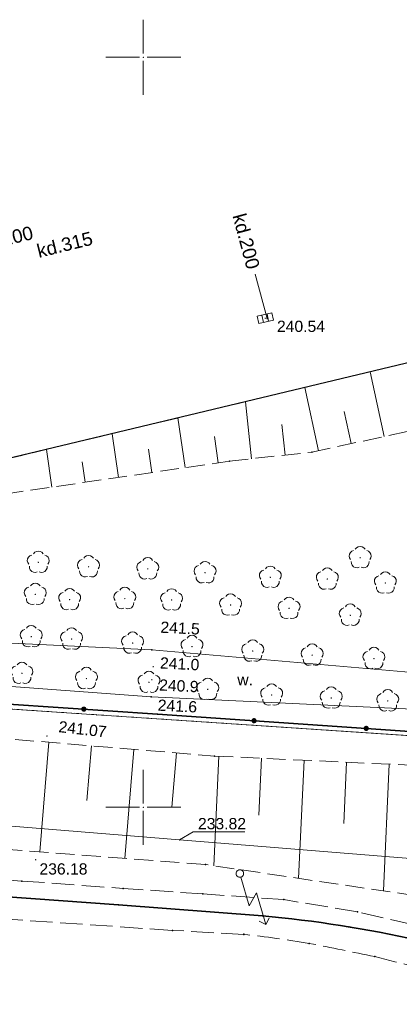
# Model space of a CAD drawing. Header units: metres. Extents: x 6603648 to 6604252, y 5739748 to 5740166.
# Tile 106 of 114: x 6604092 to 6604117, y 5740087 to 5740152. Entities that reach past the tile are written whole.
import ezdxf
from ezdxf.enums import TextEntityAlignment as Align

# ---------------------------------------------------------------- set-up
doc = ezdxf.new("R2010")
doc.units = ezdxf.units.M
doc.header["$PDSIZE"] = 0.75
for name, pattern in [('ARK_LIN', [50, 50, 0]), ('PRZER1-1', [1, 0.5, -0.5]), ('PRZER2_5-1', [1.75, 1.25, -0.5]), ('PRZER3-1', [2, 1.5, -0.5])]:
    doc.linetypes.add(name, pattern=pattern)
doc.layers.get('0').update_dxf_attribs({"linetype": 'CONTINUOUS'})
for name, color, linetype, lineweight, true_color in [('GEPPGD', 7, 'CONTINUOUS', 18, 0x008000), ('GESDZI', 7, 'CONTINUOUS', 18, 0x008000), ('GESUZY', 7, 'CONTINUOUS', 18, 0x008000), ('GSLKOG', 7, 'CONTINUOUS', 35, 0x0a0909), ('GSLKOU', 7, 'CONTINUOUS', 18, 0x0a0909), ('GSLKRW', 7, 'CONTINUOUS', 25, 0x0a0909), ('GSLTTR', 7, 'CONTINUOUS', 35, 0x0a0909), ('GSPPRB', 7, 'CONTINUOUS', 18, 0x0a0909), ('GSPRDL', 7, 'CONTINUOUS', 18, 0x008000), ('GSPWPN', 7, 'CONTINUOUS', 13, 0x0a0909), ('GSPWPN_O', 7, 'CONTINUOUS', 13, 0x0a0909), ('GSPWPS', 7, 'CONTINUOUS', 13, 0x0a0909), ('GSPWPS_O', 7, 'CONTINUOUS', 13, 0x0a0909), ('GSSKOA', 7, 'CONTINUOUS', 18, 0x0a0909), ('GSSPDR', 7, 'CONTINUOUS', 18, 0x0a0909), ('GSSPDR_O', 7, 'CONTINUOUS', 18, 0x0a0909), ('GSSZSN', 7, 'CONTINUOUS', 18, 0x0a0909), ('GULKDP', 7, 'CONTINUOUS', 18, 0x803300), ('GULKDP_O', 7, 'CONTINUOUS', 18, 0x803300), ('GULKSP_O', 7, 'CONTINUOUS', 18, 0x803300), ('GULWOP', 5, 'CONTINUOUS', 18, 0x0000ff), ('GUPISL', 7, 'CONTINUOUS', 18, 0x0a0909), ('GUPKKS', 7, 'CONTINUOUS', 18, 0x0a0909)]:
    doc.layers.add(name, color=color, linetype=linetype, lineweight=lineweight, true_color=true_color)
for name, color, linetype, true_color in [('GUPKSH', 7, 'CONTINUOUS', 0x803300), ('GUPKSH_O', 7, 'CONTINUOUS', 0x803300), ('GUPWSH', 5, 'CONTINUOUS', 0x0000ff), ('GUPWSH_O', 5, 'CONTINUOUS', 0x0000ff)]:
    doc.layers.add(name, color=color, linetype=linetype, true_color=true_color)
doc.layers.add('PKT_ARK', color=7, linetype='ARK_LIN', lineweight=18)
doc.styles.add('Arial', font='arial.ttf')

# ---------------------------------------------------------------- blocks, each defined once
blk = doc.blocks.new('GSPPRB0')
at = {"color": 0, "lineweight": 18}
blk.add_lwpolyline([(-0.007955, 0.0225), (0.007955, 0.0225), (0.0225, 0.007955), (0.0225, -0.007955), (0.007955, -0.0225), (-0.007955, -0.0225), (-0.0225, -0.007955), (-0.0225, 0.007955)], close=True, dxfattribs=at)
blk = doc.blocks.new('GSPWPS1')
blk.add_hatch(color=0).paths.add_polyline_path([(0, 0.045), (-0.011647, 0.043467), (-0.0225, 0.038971), (-0.03182, 0.03182), (-0.038971, 0.0225), (-0.043467, 0.011647), (-0.045, 0), (-0.043467, -0.011647), (-0.038971, -0.0225), (-0.03182, -0.03182), (-0.0225, -0.038971), (-0.011647, -0.043467), (0, -0.045), (0.011647, -0.043467), (0.0225, -0.038971), (0.03182, -0.03182), (0.038971, -0.0225), (0.043467, -0.011647), (0.045, 0), (0.043467, 0.011647), (0.038971, 0.0225), (0.03182, 0.03182), (0.0225, 0.038971), (0.011647, 0.043467)])
blk = doc.blocks.new('GUPISL1_5')
at = {"color": 0}
for points in [[(0.25, 0), (2.25, 0), (1.55, 0.7), (3.75, 0.7)], [(3.396745, 1.05234), (3.75, 0.7), (3.396745, 0.34766)]]:
    blk.add_lwpolyline(points, dxfattribs=at)
blk.add_lwpolyline([(0.25, 0), (0.241481, -0.064705), (0.216506, -0.125), (0.176777, -0.176777), (0.125, -0.216506), (0.064705, -0.241481), (0, -0.25), (-0.064705, -0.241481), (-0.125, -0.216506), (-0.176777, -0.176777), (-0.216506, -0.125), (-0.241481, -0.064705), (-0.25, 0), (-0.241481, 0.064705), (-0.216506, 0.125), (-0.176777, 0.176777), (-0.125, 0.216506), (-0.064705, 0.241481), (0, 0.25), (0.064705, 0.241481), (0.125, 0.216506), (0.176777, 0.176777), (0.216506, 0.125), (0.241481, 0.064705)], close=True, dxfattribs=at)
blk = doc.blocks.new('GUPWSH1')
blk.add_hatch(color=0).paths.add_polyline_path([(0, 0.045), (-0.011647, 0.043467), (-0.0225, 0.038971), (-0.03182, 0.03182), (-0.038971, 0.0225), (-0.043467, 0.011647), (-0.045, 0), (-0.043467, -0.011647), (-0.038971, -0.0225), (-0.03182, -0.03182), (-0.0225, -0.038971), (-0.011647, -0.043467), (0, -0.045), (0.011647, -0.043467), (0.0225, -0.038971), (0.03182, -0.03182), (0.038971, -0.0225), (0.043467, -0.011647), (0.045, 0), (0.043467, 0.011647), (0.038971, 0.0225), (0.03182, 0.03182), (0.0225, 0.038971), (0.011647, 0.043467)])
blk = doc.blocks.new('GSPWPN1')
blk.add_hatch(color=0).paths.add_polyline_path([(0, 0.045), (-0.011647, 0.043467), (-0.0225, 0.038971), (-0.03182, 0.03182), (-0.038971, 0.0225), (-0.043467, 0.011647), (-0.045, 0), (-0.043467, -0.011647), (-0.038971, -0.0225), (-0.03182, -0.03182), (-0.0225, -0.038971), (-0.011647, -0.043467), (0, -0.045), (0.011647, -0.043467), (0.0225, -0.038971), (0.03182, -0.03182), (0.038971, -0.0225), (0.043467, -0.011647), (0.045, 0), (0.043467, 0.011647), (0.038971, 0.0225), (0.03182, 0.03182), (0.0225, 0.038971), (0.011647, 0.043467)])
blk = doc.blocks.new('GEPPGD1_2')
blk.add_hatch(color=0).paths.add_polyline_path([(-0.045, 0), (-0.042798, -0.013906), (-0.036406, -0.02645), (-0.02645, -0.036406), (-0.013906, -0.042798), (0, -0.045), (0.013906, -0.042798), (0.02645, -0.036406), (0.036406, -0.02645), (0.042798, -0.013906), (0.045, 0), (0.042798, 0.013906), (0.036406, 0.02645), (0.02645, 0.036406), (0.013906, 0.042798), (0, 0.045), (-0.013906, 0.042798), (-0.02645, 0.036406), (-0.036406, 0.02645), (-0.042798, 0.013906)])
blk = doc.blocks.new('GSPRDL1')
blk.add_hatch(color=0).paths.add_polyline_path([(-0.045, 0), (-0.042798, -0.013906), (-0.036406, -0.02645), (-0.02645, -0.036406), (-0.013906, -0.042798), (0, -0.045), (0.013906, -0.042798), (0.02645, -0.036406), (0.036406, -0.02645), (0.042798, -0.013906), (0.045, 0), (0.042798, 0.013906), (0.036406, 0.02645), (0.02645, 0.036406), (0.013906, 0.042798), (0, 0.045), (-0.013906, 0.042798), (-0.02645, 0.036406), (-0.036406, 0.02645), (-0.042798, 0.013906)])
at = {"color": 0}
for points in [[(-0.134326, 0.635969), (-0.024001, 0.70458), (0.103115, 0.731429), (0.231763, 0.713292), (0.346501, 0.652348), (0.433559, 0.55591), (0.482485, 0.435555)], [(-0.646351, 0.068773), (-0.677512, 0.194901), (-0.663766, 0.324092), (-0.606763, 0.440839), (-0.513345, 0.531129), (-0.394725, 0.584125), (-0.265141, 0.593465)], [(0.563333, 0.324277), (0.662679, 0.240553), (0.727494, 0.127956), (0.75, 0), (0.727494, -0.127956), (0.662679, -0.240553), (0.563333, -0.324277)], [(-0.265141, -0.593465), (-0.394725, -0.584125), (-0.513345, -0.531129), (-0.606763, -0.440839), (-0.663766, -0.324092), (-0.677512, -0.194901), (-0.646351, -0.068773)], [(0.482485, -0.435555), (0.433559, -0.55591), (0.346501, -0.652348), (0.231763, -0.713292), (0.103115, -0.731429), (-0.024001, -0.70458), (-0.134326, -0.635969)]]:
    blk.add_lwpolyline(points, dxfattribs=at)
blk = doc.blocks.new('GUPKSH1')
blk.add_hatch(color=0).paths.add_polyline_path([(0, 0.045), (-0.011647, 0.043467), (-0.0225, 0.038971), (-0.03182, 0.03182), (-0.038971, 0.0225), (-0.043467, 0.011647), (-0.045, 0), (-0.043467, -0.011647), (-0.038971, -0.0225), (-0.03182, -0.03182), (-0.0225, -0.038971), (-0.011647, -0.043467), (0, -0.045), (0.011647, -0.043467), (0.0225, -0.038971), (0.03182, -0.03182), (0.038971, -0.0225), (0.043467, -0.011647), (0.045, 0), (0.043467, 0.011647), (0.038971, 0.0225), (0.03182, 0.03182), (0.0225, 0.038971), (0.011647, 0.043467)])
blk = doc.blocks.new('GUPKKS1')
at = {"color": 0}
blk.add_lwpolyline([(0.5, -0.25), (-0.5, -0.25), (-0.5, 0.25), (0.5, 0.25)], close=True, dxfattribs=at)
for points in [[(-0.175, -0.25), (-0.175, 0.25)], [(0.175, -0.25), (0.175, 0.25)]]:
    blk.add_lwpolyline(points, dxfattribs=at)
blk = doc.blocks.new('GSLKOG2')
blk.add_hatch(color=0).paths.add_polyline_path([(0, 0.175), (-0.045293, 0.169037), (-0.0875, 0.151554), (-0.123744, 0.123744), (-0.151554, 0.0875), (-0.169037, 0.045293), (-0.175, 0), (-0.169037, -0.045293), (-0.151554, -0.0875), (-0.123744, -0.123744), (-0.0875, -0.151554), (-0.045293, -0.169037), (0, -0.175), (0.045293, -0.169037), (0.0875, -0.151554), (0.123744, -0.123744), (0.151554, -0.0875), (0.169037, -0.045293), (0.175, 0), (0.169037, 0.045293), (0.151554, 0.0875), (0.123744, 0.123744), (0.0875, 0.151554), (0.045293, 0.169037)])
blk = doc.blocks.new('ASS_SYM', base_point=(826.5, 303.25))
at = {"layer": 'PKT_ARK'}
for p, q in [((826.5, 303.5), (826.5, 305.75)), ((826.25, 303.25), (824, 303.25)), ((826.75, 303.25), (829, 303.25)), ((826.5, 303), (826.5, 300.75))]:
    blk.add_line(p, q, dxfattribs=at)
blk.add_point((826.5, 303.25), dxfattribs=at)
blk.add_point((826.5, 303.25), dxfattribs=at)

msp = doc.modelspace()

# ---------------------------------------------------------------- linework, layer by layer
at = {"layer": 'GESDZI', "color": 96, "linetype": 'Continuous', "lineweight": 18, "true_color": 0x008000}
for p, q in [((6604090.22, 5740106.61), (6604096.88, 5740106.16)), ((6604096.88, 5740106.16), (6604155.41, 5740102.26))]:
    msp.add_line(p, q, dxfattribs=at)
msp.add_lwpolyline([(6604166.975, 5740131.573), (6604183.81, 5740100.36), (6604161.21, 5740101.87), (6604155.41, 5740102.26), (6604096.88, 5740106.16), (6604090.22, 5740106.61), (6604045.72, 5740109.58), (6604018.05, 5740111.43), (6603974.25, 5740114.35), (6603967.36, 5740144.898)], dxfattribs=at)
at = {"layer": 'GESUZY', "color": 96, "linetype": 'PRZER1-1', "lineweight": 18, "true_color": 0x008000}
for points in [[(6604166.975, 5740131.573), (6604183.81, 5740100.36), (6604161.21, 5740101.87), (6604155.41, 5740102.26), (6604096.88, 5740106.16), (6604090.22, 5740106.61), (6604045.72, 5740109.58), (6604018.05, 5740111.43), (6603974.25, 5740114.35), (6603967.36, 5740144.898)], [(6604045.72, 5740109.58), (6604090.22, 5740106.61), (6604096.88, 5740106.16), (6604155.41, 5740102.26), (6604161.21, 5740101.87), (6604183.81, 5740100.36), (6604211.14, 5740049.68), (6604225.19, 5740023.63), (6604238.131, 5739999.936)]]:
    msp.add_lwpolyline(points, dxfattribs=at)
at = {"layer": 'GSLKOG', "color": 18, "linetype": 'Continuous', "lineweight": 35, "true_color": 0x0a0909}
msp.add_lwpolyline([(6603967.481, 5740144.89), (6603974.4, 5740114.67), (6604061.19, 5740108.87), (6604100.95, 5740106.21), (6604128.78, 5740104.3), (6604183.39, 5740100.7), (6604166.74, 5740131.589)], dxfattribs=at)
at = {"layer": 'GSLKOU', "color": 18, "linetype": 'PRZER3-1', "lineweight": 18, "true_color": 0x0a0909}
for points in [[(6604091.911, 5740095.082), (6604077.009, 5740096.013)], [(6604091.911, 5740095.082), (6604098.653, 5740094.587)], [(6604103.981, 5740094.223), (6604098.653, 5740094.587)], [(6604109.38, 5740093.842), (6604103.981, 5740094.223)], [(6604114.278, 5740093.019), (6604109.38, 5740093.842)], [(6604119.904, 5740091.752), (6604114.278, 5740093.019)], [(6604101.94, 5740091.792), (6604090.952, 5740092.532)], [(6604106.696, 5740091.527), (6604101.94, 5740091.792)]]:
    msp.add_lwpolyline(points, dxfattribs=at)
for points in [[(6604106.696, 5740091.527, -0.015676), (6604111.069, 5740090.925)], [(6604111.069, 5740090.925, -0.004689), (6604115.428, 5740090.042)], [(6604115.428, 5740090.042, 0.007875), (6604126.211, 5740087.487)]]:
    msp.add_lwpolyline(points, format="xyb", dxfattribs=at)
at = {"layer": 'GSLKRW', "color": 18, "linetype": 'Continuous', "lineweight": 25, "true_color": 0x0a0909}
msp.add_line((6604134.691, 5740133.728), (6604089.62, 5740122.91), dxfattribs=at)
at = {"layer": 'GSLTTR', "color": 18, "linetype": 'Continuous', "lineweight": 35, "true_color": 0x0a0909}
msp.add_lwpolyline([(6604167.096, 5740084.318), (6604165.645, 5740084.567, 0.051508), (6604155.081, 5740085.576), (6604148.519, 5740085.913), (6604142.563, 5740086.451), (6604137.767, 5740086.918, -0.022546), (6604130.54, 5740088.044, -0.013186), (6604126.863, 5740088.878, 0.011074), (6604122.61, 5740090.102, 0.01075), (6604118.319, 5740091.134, 0.033008), (6604107.939, 5740092.757), (6604098.337, 5740093.504), (6604070.94, 5740095.464), (6604010.94, 5740099.16)], format="xyb", dxfattribs=at)
at = {"layer": 'GSSKOA', "color": 18, "linetype": 'PRZER3-1', "lineweight": 18, "true_color": 0x0a0909}
msp.add_lwpolyline([(6604134.691, 5740133.728), (6604089.62, 5740122.91), (6604060.81, 5740115.81), (6604059.71, 5740120.86), (6604027.96, 5740113.34), (6604026.01, 5740113.08), (6604023, 5740113.16), (6604013.04, 5740114.15), (6603998.26, 5740117.02, -0.057693), (6603991.31, 5740119.26, -0.055774), (6603986.1, 5740122.29, -0.058399), (6603981.67, 5740126.29, -0.067023), (6603978.08, 5740131.13, -0.028286), (6603976.7, 5740133.77, -0.019505), (6603974.65, 5740139.41), (6603973.427, 5740144.493)], format="xyb", dxfattribs=at)
at = {"layer": 'GSSPDR', "color": 18, "linetype": 'Continuous', "lineweight": 18, "true_color": 0x0a0909}
msp.add_lwpolyline([(6604046.08, 5740110.98), (6604073.15, 5740109.38), (6604100.53, 5740107.35), (6604124.09, 5740106.25), (6604152.95, 5740104.46), (6604182.28, 5740102.98), (6604180.93, 5740105.65), (6604152.75, 5740107.59), (6604124.09, 5740108.44), (6604100.58, 5740110.49), (6604073.37, 5740111.79), (6604045.48, 5740114.19), (6604034.721, 5740114.791), (6604031.3, 5740112.056)], close=True, dxfattribs=at)
at = {"layer": 'GSSZSN', "color": 18, "linetype": 'PRZER2_5-1', "lineweight": 18, "true_color": 0x0a0909}
for p, q in [((6604134.691, 5740133.728), (6604089.62, 5740122.91)), ((6604111.24, 5740123.67), (6604120.39, 5740125.65)), ((6604105.75, 5740123.07), (6604111.24, 5740123.67)), ((6604090.75, 5740120.88), (6604105.75, 5740123.07))]:
    msp.add_line(p, q, dxfattribs=at)
at = {"layer": 'GSSZSN', "color": 18, "linetype": 'Continuous', "lineweight": 18, "true_color": 0x0a0909}
for points in [[(6604116.055, 5740124.712), (6604115.12, 5740129.031)], [(6604111.674, 5740123.764), (6604110.761, 5740127.984)], [(6604107.225, 5740123.231), (6604106.809, 5740127.036)], [(6604102.783, 5740122.637), (6604102.299, 5740125.953)], [(6604113.864, 5740124.238), (6604113.402, 5740126.373)], [(6604109.453, 5740123.475), (6604109.23, 5740125.519)], [(6604098.347, 5740121.989), (6604097.922, 5740124.903)], [(6604105.001, 5740122.961), (6604104.744, 5740124.72)], [(6604093.912, 5740121.342), (6604093.545, 5740123.852)], [(6604100.565, 5740122.313), (6604100.338, 5740123.87)], [(6604096.13, 5740121.665), (6604095.932, 5740123.021)], [(6604093.705, 5740104.33), (6604093.097, 5740097.028)], [(6604096.538, 5740104.094), (6604096.235, 5740100.452)], [(6604099.371, 5740103.858), (6604098.766, 5740096.592)], [(6604102.205, 5740103.622), (6604101.903, 5740099.998)], [(6604105.039, 5740103.397), (6604104.698, 5740096.096)], [(6604107.879, 5740103.264), (6604107.702, 5740099.471)], [(6604110.719, 5740103.132), (6604110.352, 5740095.26)], [(6604113.559, 5740102.999), (6604113.369, 5740098.921)], [(6604116.399, 5740102.867), (6604116.005, 5740094.424)]]:
    msp.add_lwpolyline(points, dxfattribs=at)
at = {"layer": 'GSSZSN', "color": 18, "linetype": 'PRZER2_5-1', "lineweight": 18, "true_color": 0x0a0909}
for points in [[(6604037.319, 5740106.665), (6604055.196, 5740105.081), (6604071.005, 5740104.095), (6604078.357, 5740105.612), (6604080.998, 5740105.388), (6604104.747, 5740103.411), (6604129.626, 5740102.249), (6604150.058, 5740100.705), (6604156.827, 5740100.053), (6604165.873, 5740099.344, -0.07715), (6604179.196, 5740095.371, -0.086132), (6604186.403, 5740091.084, -0.025787), (6604192.315, 5740083.561, -0.090354), (6604204.895, 5740058.288, -0.041119), (6604208.255, 5740021.408), (6604207.704, 5740017.113), (6604207.045, 5740001.44), (6604205.357, 5739975.411)], [(6604200.31, 5739975.805), (6604201.657, 5740002.249), (6604202.338, 5740017.198), (6604202.391, 5740021.274, 0.030141), (6604201.969, 5740032.124, 0.048447), (6604196.604, 5740055.037, 0.157931), (6604186.235, 5740077.685, 0.088608), (6604179.979, 5740083.224, 0.100943), (6604163.705, 5740088.239), (6604155.047, 5740089.58), (6604149.904, 5740090.103), (6604128.57, 5740092.566), (6604104.139, 5740096.179), (6604080.731, 5740097.978), (6604078.231, 5740098.107), (6604071.112, 5740098.748), (6604054.777, 5740100.339), (6604036.908, 5740101.601)]]:
    msp.add_lwpolyline(points, format="xyb", dxfattribs=at)
at = {"layer": 'GULKDP', "color": 36, "linetype": 'Continuous', "lineweight": 18, "true_color": 0x803300}
msp.add_lwpolyline([(6604107.45, 5740135.546), (6604108.25, 5740132.57)], dxfattribs=at)
at = {"layer": 'GULWOP', "color": 5, "linetype": 'Continuous', "lineweight": 18, "true_color": 0x0000ff}
msp.add_lwpolyline([(6604124.765, 5740087.278), (6604125.21, 5740095.981), (6604102.424, 5740097.816), (6604080.28, 5740099.634), (6604052.131, 5740101.531), (6604002.665, 5740105.42), (6604000.307, 5740107.568), (6603999.578, 5740107.623), (6603997.653, 5740107.77), (6603981.134, 5740109.185), (6603978.95, 5740109.49)], dxfattribs=at)
at = {"layer": 'GUPWSH_O', "color": 5, "linetype": 'Continuous', "lineweight": 13, "true_color": 0x0000ff, "flags": 128}
msp.add_lwpolyline([(6604102.424, 5740097.816), (6604103.335, 5740098.358), (6604106.765, 5740098.358)], dxfattribs=at)

# ---------------------------------------------------------------- block references
at = {"layer": 'GEPPGD', "color": 96, "linetype": 'Continuous', "lineweight": 18, "true_color": 0x008000, "rotation": 90}
msp.add_blockref('GEPPGD1_2', (6604096.88, 5740106.16), dxfattribs=at)
at = {"layer": 'GSLKOG', "color": 18, "linetype": 'Continuous', "lineweight": 35, "true_color": 0x0a0909}
for p, rotation in [((6604096.037, 5740106.539), 356.172535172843), ((6604096.037, 5740106.539), 356.172535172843), ((6604107.383, 5740105.769), 356.0738914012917), ((6604107.383, 5740105.769), 356.0738914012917), ((6604114.865, 5740105.255), 356.0738914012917), ((6604114.865, 5740105.255), 356.0738914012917)]:
    msp.add_blockref('GSLKOG2', p, dxfattribs=dict(at, rotation=rotation))
at = {"layer": 'GSPPRB', "color": 18, "linetype": 'Continuous', "lineweight": 18, "true_color": 0x0a0909, "rotation": 90}
for p in [(6604111.24, 5740123.67), (6604105.75, 5740123.07), (6604100.58, 5740110.49), (6604100.53, 5740107.35), (6604100.95, 5740106.21), (6604104.747, 5740103.411), (6604104.139, 5740096.179), (6604091.911, 5740095.082), (6604098.653, 5740094.587), (6604103.981, 5740094.223), (6604109.38, 5740093.842), (6604098.337, 5740093.504), (6604114.278, 5740093.019), (6604107.939, 5740092.757), (6604101.94, 5740091.792), (6604113.704, 5740092.029), (6604106.696, 5740091.527), (6604111.069, 5740090.925), (6604115.428, 5740090.042)]:
    msp.add_blockref('GSPPRB0', p, dxfattribs=at)
at = {"layer": 'GSPRDL', "color": 96, "linetype": 'Continuous', "lineweight": 18, "true_color": 0x008000, "rotation": 90}
for p in [(6604114.46, 5740116.64), (6604093, 5740116.33), (6604096.35, 5740116.03), (6604100.3, 5740115.89), (6604104.12, 5740115.63), (6604108.47, 5740115.33), (6604112.27, 5740115.21), (6604116.14, 5740114.95), (6604092.8, 5740114.19), (6604098.77, 5740113.91), (6604095.09, 5740113.84), (6604101.89, 5740113.82), (6604105.82, 5740113.48), (6604109.72, 5740113.26), (6604113.8, 5740112.8), (6604092.53, 5740111.37), (6604095.22, 5740111.21), (6604099.29, 5740110.94), (6604103.25, 5740110.71), (6604107.3, 5740110.41), (6604111.26, 5740110.14), (6604115.38, 5740109.91), (6604091.91, 5740108.93), (6604096.21, 5740108.58), (6604100.38, 5740108.33), (6604104.3, 5740107.86), (6604108.56, 5740107.48), (6604112.53, 5740107.28), (6604116.3, 5740107.09)]:
    msp.add_blockref('GSPRDL1', p, dxfattribs=at)
at = {"layer": 'GSPWPN', "color": 18, "linetype": 'Continuous', "lineweight": 13, "true_color": 0x0a0909, "rotation": 90}
for p in [(6604100.58, 5740110.49), (6604100.66, 5740109.37), (6604100.57, 5740108.5), (6604100.53, 5740107.35)]:
    msp.add_blockref('GSPWPN1', p, dxfattribs=at)
at = {"layer": 'GSPWPS', "color": 18, "linetype": 'Continuous', "lineweight": 13, "true_color": 0x0a0909, "rotation": 90}
for p in [(6604093.576, 5740104.746), (6604092.824, 5740096.497)]:
    msp.add_blockref('GSPWPS1', p, dxfattribs=at)
at = {"layer": 'GUPISL', "color": 18, "linetype": 'Continuous', "lineweight": 18, "true_color": 0x0a0909, "rotation": 286.2610224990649}
msp.add_blockref('GUPISL1_5', (6604106.439, 5740095.579), dxfattribs=at)
at = {"layer": 'GUPKKS', "color": 18, "linetype": 'Continuous', "lineweight": 18, "true_color": 0x0a0909, "rotation": 12.00793450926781}
msp.add_blockref('GUPKKS1', (6604108.131, 5740132.605), dxfattribs=at)
at = {"layer": 'GUPKSH', "color": 36, "linetype": 'Continuous', "lineweight": 5, "true_color": 0x803300, "rotation": 90}
for p in [(6604108.13, 5740132.6), (6604108.25, 5740132.57)]:
    msp.add_blockref('GUPKSH1', p, dxfattribs=at)
at = {"layer": 'GUPWSH', "color": 5, "linetype": 'Continuous', "lineweight": 5, "true_color": 0x0000ff, "rotation": 90}
msp.add_blockref('GUPWSH1', (6604102.424, 5740097.816), dxfattribs=at)
at = {"layer": 'PKT_ARK', "linetype": 'Continuous'}
for p in [(6604100, 5740150), (6604100, 5740100)]:
    msp.add_blockref('ASS_SYM', p, dxfattribs=at)

# ---------------------------------------------------------------- texts
at = {"layer": 'GSPWPN_O', "color": 18, "linetype": 'Continuous', "lineweight": 0, "true_color": 0x0a0909, "style": 'Arial'}
for s, p in [('241.5', (6604101.129, 5740111.634)), ('241.0', (6604101.101, 5740109.252)), ('240.9', (6604101.044, 5740107.785)), ('241.6', (6604100.949, 5740106.438))]:
    msp.add_text(s, height=0.75, rotation=357.21112, dxfattribs=at).set_placement(p)
at = {"layer": 'GSPWPS_O', "color": 18, "linetype": 'Continuous', "lineweight": 0, "true_color": 0x0a0909, "style": 'Arial'}
for s, rotation, p in [('241.07', 353.57146, (6604094.321, 5740105.011)), ('236.18', 360, (6604093.076, 5740095.513))]:
    msp.add_text(s, height=0.75, rotation=rotation, dxfattribs=at).set_placement(p)
at = {"layer": 'GSSPDR_O', "color": 18, "linetype": 'Continuous', "lineweight": 0, "true_color": 0x0a0909, "style": 'Arial'}
msp.add_text('w.', height=0.75, rotation=360, dxfattribs=at).set_placement((6604106.79, 5740108.128), align=Align.CENTER)
at = {"layer": 'GULKDP_O', "color": 36, "linetype": 'Continuous', "lineweight": 0, "true_color": 0x803300, "style": 'Arial'}
for s, rotation, p in [('kd.200', 285.04412, (6604106.429, 5740137.611)), ('kd.315', 13.81824, (6604094.871, 5740137.07))]:
    msp.add_text(s, height=0.9, rotation=rotation, dxfattribs=at).set_placement(p, align=Align.CENTER)
at = {"layer": 'GULKSP_O', "color": 36, "linetype": 'Continuous', "lineweight": 0, "true_color": 0x803300, "style": 'Arial'}
msp.add_text('ks.200', height=0.9, rotation=13.67923, dxfattribs=at).set_placement((6604090.931, 5740137.453), align=Align.CENTER)
at = {"layer": 'GUPKSH_O', "color": 36, "linetype": 'Continuous', "lineweight": 0, "true_color": 0x803300, "style": 'Arial'}
msp.add_text('240.54', height=0.75, rotation=360, dxfattribs=at).set_placement((6604108.913, 5740131.685))
at = {"layer": 'GUPWSH_O', "color": 5, "linetype": 'Continuous', "lineweight": 0, "true_color": 0x0000ff, "style": 'Arial'}
msp.add_text('233.82', height=0.75, rotation=360, dxfattribs=at).set_placement((6604103.646, 5740098.532))

doc.saveas('drawing.dxf')
